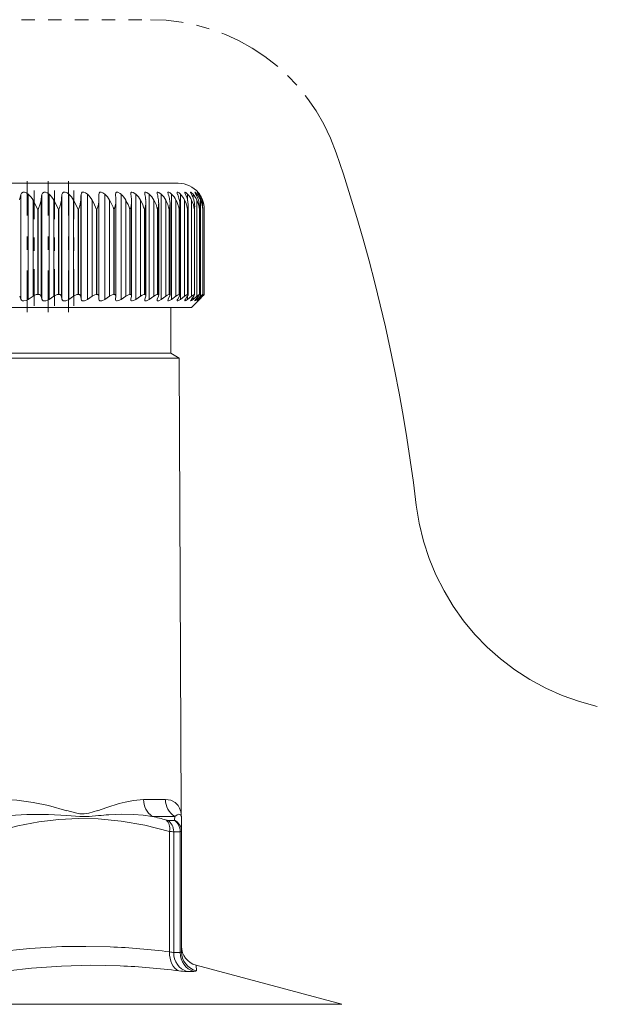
# Model space of a CAD drawing. Header units: centimetres. Extents: x -122 to 72759, y 3298 to 43172.
# Tile 242 of 243: x 31927 to 31931, y 17242 to 17249. Entities that reach past the tile are written whole.
import ezdxf

# ---------------------------------------------------------------- set-up
doc = ezdxf.new("R2010")
doc.units = ezdxf.units.CM
doc.header["$MEASUREMENT"] = 0
for name, pattern in [('DASHDOT', [25.4, 12.7, -6.35, 0, -6.35]), ('DASHSPACE', [30, 12, -18]), ('MITTE', [2, 1.25, -0.25, 0.25, -0.25])]:
    doc.linetypes.add(name, pattern=pattern)
doc.layers.get('0').update_dxf_attribs({"lineweight": 5})

# ---------------------------------------------------------------- blocks, each defined once
blk = doc.blocks.new('G$C87052DC9')
at = {"color": 7, "linetype": 'MITTE', "lineweight": 5, "ltscale": 0.164155}
blk.add_line((-35.22, 120.132), (-28.654, 120.132), dxfattribs=at)
at = {"color": 7, "lineweight": 13}
for p, q in [((-28.125, 117.004), (-40.39, 117.004)), ((-31.137, 116.791), (-31.137, 114.788)), ((-30.994, 116.795), (-30.994, 114.784)), ((-30.734, 116.791), (-30.734, 114.788)), ((-30.598, 116.795), (-30.598, 114.784)), ((-30.35, 116.791), (-30.35, 114.788)), ((-30.221, 116.795), (-30.221, 114.784)), ((-29.985, 116.791), (-29.985, 114.788)), ((-29.864, 116.795), (-29.864, 114.784)), ((-29.644, 116.69), (-29.643, 116.791)), ((-29.643, 116.791), (-29.643, 114.788)), ((-29.53, 116.795), (-29.53, 114.784)), ((-29.325, 116.791), (-29.325, 116.798)), ((-29.221, 116.795), (-29.221, 114.784)), ((-29.031, 116.791), (-29.032, 116.805)), ((-28.937, 116.795), (-28.937, 114.784)), ((-28.68, 116.795), (-28.68, 114.784)), ((-28.451, 116.795), (-28.451, 114.784)), ((-28.252, 116.795), (-28.252, 114.784)), ((-28.084, 116.795), (-28.084, 114.784)), ((-27.946, 116.795), (-27.946, 116.667)), ((-27.841, 116.795), (-27.841, 116.722)), ((-27.768, 116.795), (-27.768, 116.756)), ((-27.728, 116.795), (-27.728, 116.779)), ((-30.904, 116.682), (-30.904, 114.846)), ((-30.751, 116.69), (-30.751, 114.842)), ((-30.507, 116.682), (-30.507, 114.846)), ((-30.361, 116.69), (-30.361, 114.842)), ((-30.129, 116.682), (-30.129, 114.846)), ((-29.992, 116.69), (-29.992, 114.842)), ((-29.772, 116.682), (-29.772, 114.846)), ((-29.644, 116.69), (-29.644, 114.842)), ((-29.439, 116.682), (-29.439, 114.846)), ((-29.32, 116.676), (-29.32, 116.69)), ((-29.32, 114.848), (-29.32, 116.676)), ((-29.13, 116.682), (-29.13, 114.846)), ((-29.02, 114.853), (-29.02, 116.661)), ((-28.847, 116.682), (-28.847, 114.846)), ((-28.746, 114.858), (-28.746, 116.645)), ((-28.592, 116.682), (-28.592, 114.846)), ((-28.5, 114.863), (-28.5, 116.629)), ((-28.366, 116.682), (-28.366, 114.846)), ((-28.283, 114.867), (-28.283, 116.612)), ((-28.169, 116.682), (-28.169, 114.846)), ((-28.095, 114.87), (-28.095, 116.596)), ((-28.004, 116.682), (-28.004, 114.846)), ((-27.937, 114.873), (-27.937, 116.579)), ((-27.87, 116.682), (-27.87, 114.846)), ((-27.768, 116.682), (-27.768, 114.846)), ((-27.699, 116.682), (-27.699, 114.846)), ((-27.663, 116.682), (-27.663, 116.61)), ((-30.815, 114.879), (-30.815, 116.504)), ((-30.806, 116.504), (-30.815, 116.504)), ((-30.806, 114.879), (-30.806, 116.504)), ((-30.419, 114.879), (-30.419, 116.504)), ((-30.411, 116.504), (-30.419, 116.504)), ((-30.411, 114.879), (-30.411, 116.504)), ((-30.043, 114.879), (-30.043, 116.504)), ((-30.035, 116.504), (-30.043, 116.504)), ((-30.035, 114.879), (-30.035, 116.504)), ((-29.688, 114.879), (-29.688, 116.504)), ((-29.681, 116.504), (-29.688, 116.504)), ((-29.681, 114.879), (-29.681, 116.504)), ((-29.358, 114.879), (-29.358, 116.504)), ((-29.351, 116.504), (-29.358, 116.504)), ((-29.351, 114.879), (-29.351, 116.504)), ((-29.052, 114.879), (-29.052, 116.504)), ((-29.046, 116.504), (-29.052, 116.504)), ((-29.046, 114.879), (-29.046, 116.504)), ((-28.773, 114.879), (-28.773, 116.504)), ((-28.767, 116.504), (-28.773, 116.504)), ((-28.767, 114.879), (-28.767, 116.504)), ((-28.521, 114.879), (-28.521, 116.504)), ((-28.516, 116.504), (-28.521, 116.504)), ((-28.516, 114.879), (-28.516, 116.504)), ((-28.299, 114.879), (-28.299, 116.504)), ((-28.295, 116.504), (-28.299, 116.504)), ((-28.295, 114.879), (-28.295, 116.504)), ((-28.107, 114.879), (-28.107, 116.504)), ((-28.103, 116.504), (-28.107, 116.504)), ((-28.103, 114.879), (-28.103, 116.504)), ((-27.946, 114.879), (-27.946, 116.504)), ((-27.943, 116.504), (-27.946, 116.504)), ((-27.943, 114.879), (-27.943, 116.504)), ((-27.817, 114.879), (-27.817, 116.504)), ((-27.815, 116.504), (-27.817, 116.504)), ((-27.815, 114.879), (-27.815, 116.504)), ((-27.812, 114.875), (-27.812, 116.562)), ((-27.721, 114.879), (-27.721, 116.504)), ((-27.719, 116.504), (-27.721, 116.504)), ((-27.719, 114.879), (-27.719, 116.504)), ((-27.718, 114.877), (-27.718, 116.545)), ((-27.658, 114.879), (-27.658, 116.504)), ((-27.657, 116.504), (-27.658, 116.504)), ((-27.657, 116.504), (-27.656, 116.527)), ((-27.657, 114.879), (-27.657, 116.504)), ((-27.656, 114.878), (-27.656, 116.527)), ((-27.628, 114.879), (-27.628, 116.504)), ((-27.627, 116.504), (-27.628, 116.504)), ((-27.627, 116.504), (-27.627, 116.51)), ((-27.627, 114.878), (-27.627, 116.51)), ((-27.627, 114.879), (-27.627, 116.504)), ((-30.806, 114.879), (-30.815, 114.879)), ((-30.411, 114.879), (-30.419, 114.879)), ((-30.035, 114.879), (-30.043, 114.879)), ((-29.681, 114.879), (-29.688, 114.879)), ((-29.351, 114.879), (-29.358, 114.879)), ((-29.046, 114.879), (-29.052, 114.879)), ((-28.767, 114.879), (-28.773, 114.879)), ((-28.516, 114.879), (-28.521, 114.879)), ((-28.295, 114.879), (-28.299, 114.879)), ((-28.103, 114.879), (-28.107, 114.879)), ((-27.943, 114.879), (-27.946, 114.879)), ((-27.815, 114.879), (-27.817, 114.879)), ((-27.719, 114.879), (-27.721, 114.879)), ((-27.657, 114.879), (-27.658, 114.879)), ((-27.657, 114.879), (-27.656, 114.878)), ((-27.627, 114.879), (-27.628, 114.879)), ((-31.137, 114.788), (-31.159, 114.842)), ((-30.994, 114.784), (-30.904, 114.846)), ((-30.734, 114.788), (-30.751, 114.842)), ((-30.598, 114.784), (-30.507, 114.846)), ((-30.35, 114.788), (-30.361, 114.842)), ((-30.221, 114.784), (-30.129, 114.846)), ((-29.985, 114.788), (-29.992, 114.842)), ((-29.864, 114.784), (-29.772, 114.846)), ((-29.643, 114.788), (-29.644, 114.842)), ((-29.53, 114.784), (-29.439, 114.846)), ((-29.325, 114.788), (-29.32, 114.842)), ((-29.325, 114.783), (-29.325, 114.788)), ((-29.32, 114.848), (-29.32, 114.842)), ((-29.221, 114.784), (-29.13, 114.846)), ((-29.032, 114.777), (-29.031, 114.788)), ((-29.031, 114.788), (-29.021, 114.842)), ((-29.02, 114.853), (-29.021, 114.842)), ((-28.937, 114.784), (-28.847, 114.846)), ((-28.764, 114.788), (-28.749, 114.842)), ((-28.68, 114.784), (-28.592, 114.846)), ((-28.526, 114.788), (-28.505, 114.842)), ((-28.451, 114.784), (-28.366, 114.846)), ((-28.316, 114.788), (-28.29, 114.842)), ((-28.252, 114.784), (-28.169, 114.846)), ((-28.136, 114.788), (-28.105, 114.842)), ((-28.084, 114.784), (-28.004, 114.846)), ((-27.988, 114.788), (-27.952, 114.842)), ((-27.946, 114.851), (-27.946, 114.784)), ((-27.946, 114.784), (-27.87, 114.846)), ((-27.875, 114.629), (-27.739, 114.765)), ((-27.871, 114.788), (-27.83, 114.842)), ((-27.841, 114.784), (-27.768, 114.846)), ((-27.841, 114.828), (-27.841, 114.784)), ((-27.787, 114.788), (-27.741, 114.842)), ((-27.768, 114.784), (-27.699, 114.846)), ((-27.768, 114.81), (-27.768, 114.784)), ((-27.739, 114.765), (-27.716, 114.788)), ((-27.735, 114.788), (-27.685, 114.842)), ((-27.728, 114.784), (-27.663, 114.846)), ((-27.728, 114.796), (-27.728, 114.784)), ((-27.716, 114.788), (-27.662, 114.842)), ((-27.663, 114.867), (-27.663, 114.846)), ((-35.21, 114.629), (-27.875, 114.629)), ((-28.269, 113.754), (-28.269, 114.629)), ((-28.269, 113.754), (-38.409, 113.754)), ((-28.269, 113.754), (-28.107, 113.66)), ((-38.511, 113.66), (-29.521, 113.66)), ((-28.107, 113.66), (-29.521, 113.66)), ((-28.107, 113.66), (-28.069, 105.004)), ((-28.372, 105.219), (-28.789, 105.219)), ((-29.669, 105.004), (-29.492, 105.064)), ((-28.193, 104.896), (-28.622, 104.896)), ((-28.193, 104.896), (-28.196, 104.824)), ((-28.069, 104.944), (-28.069, 105.004)), ((-28.204, 104.819), (-28.327, 104.819)), ((-28.062, 104.856), (-28.062, 104.608)), ((-28.29, 102.305), (-28.29, 104.608)), ((-28.212, 102.293), (-28.212, 104.603)), ((-28.088, 104.603), (-28.212, 104.603)), ((-28.088, 102.293), (-28.088, 104.603)), ((-28.062, 102.305), (-28.062, 104.608)), ((-28.088, 102.293), (-28.212, 102.293)), ((-27.829, 101.931), (-27.958, 101.931)), ((-27.785, 102.048), (-27.779, 101.943)), ((-27.785, 102.048), (-24.999, 101.301)), ((-27.101, 101.301), (-44.001, 101.301)), ((-27.101, 101.301), (-24.999, 101.301))]:
    blk.add_line(p, q, dxfattribs=at)
at = {"color": 7, "linetype": 'DASHDOT', "lineweight": 13, "ltscale": 0.062742}
for p, q in [((-31.017, 114.537), (-31.017, 117.046)), ((-30.612, 114.537), (-30.612, 117.046))]:
    blk.add_line(p, q, dxfattribs=at)
at = {"color": 7, "linetype": 'DASHDOT', "lineweight": 13, "ltscale": 0.062741}
blk.add_line((-30.226, 114.537), (-30.226, 117.046), dxfattribs=at)
at = {"color": 7, "linetype": 'DASHDOT', "lineweight": 13, "ltscale": 0.055078}
for p, q in [((-30.882, 114.662), (-30.882, 116.865)), ((-30.493, 114.662), (-30.493, 116.865)), ((-30.124, 114.662), (-30.124, 116.865))]:
    blk.add_line(p, q, dxfattribs=at)
at = {"color": 7, "lineweight": 13}
for points in [[(-31.137, 116.791), (-31.124, 116.816), (-31.091, 116.833), (-31.065, 116.833), (-31.027, 116.819), (-30.994, 116.795)], [(-30.734, 116.791), (-30.723, 116.816), (-30.693, 116.833), (-30.668, 116.833), (-30.631, 116.819), (-30.598, 116.795)], [(-30.35, 116.791), (-30.341, 116.816), (-30.32, 116.832), (-30.289, 116.833), (-30.254, 116.819), (-30.221, 116.795)], [(-29.985, 116.791), (-29.979, 116.816), (-29.961, 116.832), (-29.931, 116.833), (-29.897, 116.819), (-29.864, 116.795)], [(-29.643, 116.791), (-29.639, 116.816), (-29.624, 116.831), (-29.601, 116.834), (-29.567, 116.822), (-29.53, 116.795)], [(-29.325, 116.798), (-29.323, 116.815), (-29.32, 116.822), (-29.304, 116.834), (-29.281, 116.832), (-29.235, 116.808), (-29.221, 116.795)], [(-29.032, 116.805), (-29.03, 116.82), (-29.027, 116.826), (-29.02, 116.832), (-29.011, 116.834), (-28.987, 116.829), (-28.937, 116.795)], [(-28.767, 116.812), (-28.765, 116.824), (-28.762, 116.829), (-28.756, 116.833), (-28.747, 116.834), (-28.726, 116.828), (-28.68, 116.795)], [(-28.53, 116.817), (-28.529, 116.827), (-28.527, 116.83), (-28.522, 116.833), (-28.515, 116.834), (-28.496, 116.829), (-28.451, 116.795)], [(-28.323, 116.822), (-28.322, 116.829), (-28.32, 116.832), (-28.315, 116.834), (-28.306, 116.833), (-28.283, 116.822), (-28.252, 116.795)], [(-28.147, 116.826), (-28.146, 116.83), (-28.144, 116.833), (-28.14, 116.834), (-28.132, 116.833), (-28.111, 116.82), (-28.084, 116.795)], [(-28.002, 116.829), (-28.002, 116.832), (-28.001, 116.833), (-27.999, 116.834), (-27.997, 116.834), (-27.993, 116.833), (-27.982, 116.828), (-27.946, 116.795)], [(-27.988, 116.791), (-28, 116.819), (-28.002, 116.829)], [(-27.89, 116.831), (-27.889, 116.833), (-27.888, 116.834), (-27.887, 116.834), (-27.885, 116.834), (-27.882, 116.832), (-27.87, 116.824), (-27.841, 116.795)], [(-27.871, 116.791), (-27.887, 116.822), (-27.889, 116.829), (-27.89, 116.831)], [(-27.81, 116.833), (-27.81, 116.834), (-27.809, 116.834), (-27.809, 116.834), (-27.809, 116.834), (-27.807, 116.834), (-27.803, 116.831), (-27.768, 116.795)], [(-27.787, 116.791), (-27.805, 116.822), (-27.81, 116.831), (-27.81, 116.833)], [(-27.735, 116.791), (-27.762, 116.831), (-27.763, 116.833), (-27.763, 116.834)], [(-27.763, 116.834), (-27.763, 116.834), (-27.763, 116.834), (-27.762, 116.834), (-27.761, 116.833), (-27.756, 116.829), (-27.728, 116.795)], [(-30.806, 116.504), (-30.763, 116.628), (-30.751, 116.69)], [(-30.815, 114.879), (-30.841, 114.875), (-30.904, 114.846)], [(-30.806, 114.879), (-30.782, 114.875), (-30.764, 114.864), (-30.751, 114.842)], [(-30.419, 114.879), (-30.445, 114.875), (-30.507, 114.846)], [(-30.411, 114.879), (-30.388, 114.875), (-30.372, 114.864), (-30.361, 114.842)], [(-30.043, 114.879), (-30.067, 114.875), (-30.129, 114.846)], [(-30.035, 114.879), (-30.014, 114.875), (-30, 114.864), (-29.992, 114.842)], [(-29.688, 114.879), (-29.72, 114.872), (-29.772, 114.846)], [(-29.681, 114.879), (-29.664, 114.875), (-29.649, 114.864), (-29.644, 114.842)], [(-29.358, 114.879), (-29.388, 114.872), (-29.439, 114.846)], [(-29.351, 114.879), (-29.336, 114.876), (-29.324, 114.866), (-29.32, 114.848)], [(-29.052, 114.879), (-29.08, 114.872), (-29.13, 114.846)], [(-29.046, 114.879), (-29.031, 114.875), (-29.022, 114.866), (-29.02, 114.853)], [(-28.773, 114.879), (-28.785, 114.877), (-28.815, 114.865), (-28.847, 114.846)], [(-28.521, 114.879), (-28.533, 114.877), (-28.56, 114.865), (-28.592, 114.846)], [(-28.299, 114.879), (-28.309, 114.877), (-28.335, 114.865), (-28.366, 114.846)], [(-28.107, 114.879), (-28.116, 114.877), (-28.14, 114.865), (-28.169, 114.846)], [(-27.946, 114.879), (-27.954, 114.877), (-27.976, 114.865), (-28.004, 114.846)], [(-27.937, 114.873), (-27.939, 114.865), (-27.952, 114.842)], [(-27.817, 114.879), (-27.824, 114.877), (-27.843, 114.865), (-27.87, 114.846)], [(-27.812, 114.875), (-27.812, 114.873), (-27.814, 114.868), (-27.83, 114.842)], [(-27.721, 114.879), (-27.722, 114.878), (-27.725, 114.877), (-27.738, 114.869), (-27.768, 114.846)], [(-27.718, 114.877), (-27.718, 114.876), (-27.719, 114.872), (-27.741, 114.842)], [(-27.658, 114.879), (-27.658, 114.878), (-27.661, 114.877), (-27.675, 114.867), (-27.699, 114.846)], [(-27.656, 114.878), (-27.656, 114.877), (-27.657, 114.875), (-27.666, 114.863), (-27.685, 114.842)], [(-30.994, 114.784), (-31.038, 114.762), (-31.083, 114.754), (-31.106, 114.758), (-31.124, 114.768), (-31.137, 114.788)], [(-30.598, 114.784), (-30.656, 114.757), (-30.686, 114.754), (-30.707, 114.758), (-30.723, 114.769), (-30.734, 114.788)], [(-30.221, 114.784), (-30.278, 114.757), (-30.307, 114.754), (-30.327, 114.758), (-30.341, 114.769), (-30.35, 114.788)], [(-29.864, 114.784), (-29.921, 114.757), (-29.948, 114.754), (-29.966, 114.758), (-29.979, 114.769), (-29.985, 114.788)], [(-29.53, 114.784), (-29.586, 114.757), (-29.612, 114.754), (-29.628, 114.758), (-29.639, 114.769), (-29.643, 114.788)], [(-29.221, 114.784), (-29.268, 114.759), (-29.295, 114.754), (-29.307, 114.755), (-29.318, 114.762), (-29.324, 114.774), (-29.325, 114.783)], [(-28.937, 114.784), (-28.984, 114.759), (-29.006, 114.754), (-29.022, 114.756), (-29.03, 114.765), (-29.032, 114.777)], [(-28.68, 114.784), (-28.732, 114.757), (-28.751, 114.754), (-28.759, 114.756), (-28.765, 114.763), (-28.767, 114.772)], [(-28.451, 114.784), (-28.497, 114.758), (-28.516, 114.754), (-28.525, 114.756), (-28.53, 114.762), (-28.53, 114.768)], [(-28.252, 114.784), (-28.294, 114.759), (-28.31, 114.754), (-28.318, 114.754), (-28.32, 114.756), (-28.323, 114.76), (-28.323, 114.764)], [(-28.084, 114.784), (-28.121, 114.76), (-28.135, 114.754), (-28.142, 114.754), (-28.145, 114.755), (-28.146, 114.758), (-28.147, 114.761)], [(-27.946, 114.784), (-27.983, 114.759), (-27.993, 114.754), (-27.996, 114.754), (-28, 114.754), (-28.001, 114.755), (-28.002, 114.758)], [(-27.89, 114.756), (-27.889, 114.758), (-27.888, 114.762), (-27.871, 114.788)], [(-27.841, 114.784), (-27.873, 114.76), (-27.885, 114.754), (-27.887, 114.754), (-27.888, 114.754), (-27.889, 114.754), (-27.889, 114.755), (-27.89, 114.756)], [(-27.81, 114.755), (-27.81, 114.756), (-27.808, 114.759), (-27.787, 114.788)], [(-27.768, 114.784), (-27.796, 114.761), (-27.806, 114.755), (-27.808, 114.754), (-27.809, 114.754), (-27.81, 114.754), (-27.81, 114.755)], [(-27.763, 114.754), (-27.763, 114.754), (-27.762, 114.756), (-27.735, 114.788)], [(-27.728, 114.784), (-27.754, 114.76), (-27.762, 114.754), (-27.763, 114.754), (-27.763, 114.754)], [(-31.545, 105.219), (-31.215, 105.204), (-30.902, 105.163), (-30.608, 105.101), (-30.255, 105.004)], [(-29.492, 105.064), (-29.256, 105.139), (-29.144, 105.169), (-28.982, 105.202), (-28.789, 105.219)], [(-28.372, 105.219), (-28.268, 105.204), (-28.187, 105.163), (-28.128, 105.101), (-28.101, 105.054), (-28.082, 105.004)], [(-31.459, 104.896), (-31.239, 104.919), (-31.023, 104.932), (-30.605, 104.932), (-30.258, 104.91)], [(-30.258, 104.91), (-30.011, 104.892), (-29.83, 104.895), (-29.651, 104.91)], [(-30.255, 105.005), (-30.09, 104.961), (-30.011, 104.947), (-29.923, 104.945), (-29.837, 104.957), (-29.669, 105.005)], [(-29.452, 104.926), (-29.213, 104.935), (-28.979, 104.932), (-28.799, 104.919), (-28.622, 104.896)], [(-28.193, 104.896), (-28.148, 104.925), (-28.113, 104.936), (-28.095, 104.934), (-28.082, 104.927), (-28.071, 104.91)], [(-28.29, 104.608), (-28.764, 104.727), (-29.216, 104.806), (-29.655, 104.848), (-30.033, 104.855), (-30.411, 104.836), (-30.796, 104.789), (-31.192, 104.714), (-31.606, 104.608)], [(-29.429, 102.4), (-29.893, 102.41), (-30.355, 102.404), (-30.966, 102.37), (-31.606, 102.305)], [(-29.24, 102.037), (-29.799, 102.048), (-30.359, 102.033), (-30.933, 101.992), (-31.383, 101.943)]]:
    blk.add_lwpolyline(points, dxfattribs=at)
at = {"color": 7, "linetype": 'MITTE', "lineweight": 5}
blk.add_arc((-28.654, 116.382), 3.75, 18.756, 90, dxfattribs=at)
at = {"color": 7, "linetype": 'DASHSPACE', "lineweight": 13}
for centre, radius, start, end in [((-56.63, 106.882), 33.295, 6.8432, 18.756), ((-19.104, 111.386), 4.5, 186.8432, 257.1057)]:
    blk.add_arc(centre, radius, start, end, dxfattribs=at)
at = {"color": 7, "lineweight": 13}
for centre, radius, start, end in [((-28.125, 116.504), 0.5, 39.4188, 90), ((-30.294, 116.551), 0.877, 164.1406, 170.9003), ((-31.316, 116.447), 0.474, 29.6815, 47.3041), ((-29.643, 116.555), 1.116, 167.8004, 173.0561), ((-30.918, 116.445), 0.475, 29.9517, 47.6149), ((-28.769, 116.558), 1.598, 171.6098, 175.2535), ((-30.54, 116.443), 0.475, 30.0934, 47.7771), ((-27.028, 116.559), 2.967, 175.5264, 177.4792), ((-30.184, 116.443), 0.475, 30.1068, 47.7924), ((-29.85, 116.444), 0.475, 29.9919, 47.6611), ((-33.122, 116.56), 3.804, 1.9616, 3.4833), ((-29.542, 116.446), 0.474, 29.7487, 47.3816), ((-30.817, 116.558), 1.801, 4.1922, 7.4193), ((-29.26, 116.45), 0.473, 29.3765, 46.951), ((-28.659, 116.814), 0.108, 181.4521, 192.5807), ((-29.945, 116.556), 1.204, 6.3979, 11.2598), ((-29.006, 116.454), 0.472, 28.8748, 46.3649), ((-28.423, 116.823), 0.107, 182.8906, 197.2078), ((-29.418, 116.552), 0.924, 8.5654, 14.9606), ((-28.781, 116.459), 0.471, 28.243, 45.617), ((-28.215, 116.832), 0.109, 185.1007, 201.8393), ((-29.043, 116.548), 0.766, 10.681, 18.485), ((-28.586, 116.465), 0.47, 27.4804, 44.6997), ((-28.033, 116.842), 0.116, 188.1444, 206.2507), ((-28.757, 116.543), 0.668, 12.7311, 21.8048), ((-28.424, 116.471), 0.47, 26.5866, 43.6041), ((-28.535, 116.537), 0.604, 14.7028, 24.9006), ((-28.294, 116.479), 0.47, 25.5617, 42.3196), ((-28.366, 116.53), 0.56, 16.5843, 27.7609), ((-28.198, 116.486), 0.473, 24.4063, 40.8347), ((-28.243, 116.523), 0.529, 18.3649, 30.3811), ((-28.138, 116.494), 0.477, 23.1221, 39.1371), ((-28.114, 116.513), 0.486, 34.9094, 39.3756), ((-28.162, 116.516), 0.508, 20.0358, 32.7623), ((-28.113, 116.502), 0.484, 21.712, 37.214), ((-28.121, 116.508), 0.494, 21.5898, 34.9096), ((-32.509, 115.76), 1.851, 23.6855, 29.8621), ((-31.845, 115.906), 1.546, 22.718, 30.0893), ((-31.275, 116.015), 1.325, 21.6375, 30.2017), ((-30.774, 116.099), 1.158, 20.4445, 30.1978), ((-30.328, 116.167), 1.028, 19.14, 30.0756), ((-29.871, 116.688), 0.552, 340.4424, 358.765), ((-29.93, 116.223), 0.922, 17.7254, 29.8332), ((-29.56, 116.67), 0.54, 342.1039, 359.0796), ((-29.407, 116.661), 0.387, 359.9572, 4.2536), ((-29.576, 116.27), 0.836, 16.2031, 29.4679), ((-29.276, 116.651), 0.53, 343.8315, 359.3368), ((-29.141, 116.646), 0.394, 359.9122, 6.458), ((-29.261, 116.311), 0.765, 14.5764, 28.9771), ((-29.021, 116.633), 0.521, 345.619, 359.5428), ((-28.903, 116.63), 0.402, 359.8633, 8.6075), ((-28.986, 116.347), 0.705, 12.8502, 28.3577), ((-28.796, 116.615), 0.513, 347.46, 359.7023), ((-28.694, 116.614), 0.411, 359.8183, 10.695), ((-28.749, 116.378), 0.655, 11.0307, 27.6065), ((-28.516, 116.597), 0.422, 359.7831, 12.7142), ((-28.601, 116.597), 0.507, 349.348, 359.8189), ((-28.55, 116.406), 0.612, 9.126, 26.7206), ((-28.37, 116.58), 0.433, 359.769, 14.6597), ((-28.439, 116.58), 0.501, 351.2759, 359.903), ((-28.389, 116.432), 0.576, 7.1459, 25.6972), ((-28.256, 116.563), 0.445, 359.7762, 16.5267), ((-28.265, 116.455), 0.546, 5.1022, 24.5342), ((-28.176, 116.546), 0.458, 359.8115, 18.3111), ((-28.178, 116.476), 0.521, 3.0086, 23.2304), ((-28.129, 116.528), 0.472, 359.8805, 20.0093), ((-28.128, 116.496), 0.501, 0.8802, 21.7863), ((-28.115, 116.51), 0.488, 359.986, 21.6186), ((-28.308, 116.562), 0.497, 353.2367, 359.9553), ((-28.211, 116.545), 0.494, 355.2231, 359.9841), ((-28.764, 114.86), 0.0182, 353.1706, 97.9189), ((-28.514, 114.864), 0.0142, 353.0887, 98.0141), ((-28.293, 114.868), 0.0107, 353.099, 98.0196), ((-28.16, 114.88), 0.0659, 325.7472, 351.4905), ((-28.102, 114.871), 0.00765, 353.2084, 97.9038), ((-27.942, 114.873), 0.0051, 353.2729, 97.8461), ((-27.815, 114.875), 0.00304, 353.2176, 97.9265), ((-27.719, 114.877), 0.00151, 353.1377, 97.9662), ((-27.231, 114.417), 0.608, 130.6707, 135.2355), ((-28.144, 115.342), 0.694, 313.9759, 318.0813), ((-28.71, 114.771), 0.0568, 162.724, 178.5038), ((-28.804, 114.86), 0.058, 342.907, 358.5904), ((-28.473, 114.765), 0.0578, 156.6867, 176.9129), ((-28.559, 114.866), 0.0589, 336.9386, 357.1009), ((-28.263, 114.758), 0.0603, 150.8858, 174.5033), ((-28.344, 114.872), 0.0613, 331.1369, 354.7724), ((-28.083, 114.751), 0.0653, 145.4707, 170.959), ((-28.92, 96.956), 7.988, 93.8225, 95.2537), ((-30.318, 97.969), 7.131, 74.0036, 76.2431), ((-28.512, 104.879), 0.448, 8.2603, 16.2878), ((-28.152, 104.876), 0.0885, 9.7263, 22.6167), ((-27.694, 104.944), 0.375, 180, 188.1096), ((-28.313, 104.856), 0.25, 0.0001, 8.1095), ((-28.321, 104.923), 0.104, 252.0377, 266.7635), ((-28.307, 104.607), 0.244, 0.2837, 62.9719), ((-28.197, 105.478), 0.876, 263.864, 268.9655), ((-30.008, 88.533), 13.879, 82.8885, 87.6075), ((-28.195, 102.646), 0.354, 254.4717, 267.2355), ((-27.689, 102.306), 0.374, 180.0845, 255.9841), ((-27.688, 102.41), 0.375, 180, 255.0001), ((-29.819, 88.386), 13.663, 82.8261, 87.5709), ((-27.926, 103.285), 1.355, 262.0823, 268.6217)]:
    blk.add_arc(centre, radius, start, end, dxfattribs=at)
for centre, major_axis, ratio, start_param, end_param in [((-35.367, 113.488), (-4.969, -3.368), 0.181355, 2.876909, 2.995787), ((-31.79, 115.587), (-1.756, -1.267), 0.307795, 2.701858, 2.902319), ((-30.848, 115.982), (-1.156, -0.87), 0.386716, 2.60854, 2.855577), ((-27.891, 114.867), (0.11, 0.113), 0.144338, 2.485867, 2.994985), ((-28.456, 105.221), (0, -0.375), 0.888138, 4.716752, 5.759587), ((-28.015, 105.221), (0, 0.375), 0.952978, 1.575167, 2.618001), ((-28.467, 104.608), (0.069, 0.24), 0.692761, 4.910179, 5.994443), ((-28.441, 104.603), (0, -0.25), 0.914547, 1.570796, 2.617994), ((-28.325, 104.892), (-0.129, 0.07), 0.158646, 2.858204, 3.221659), ((-28.321, 104.603), (0, -0.25), 0.932692, 1.570796, 2.617994), ((-28.449, 104.676), (-0.386, 0.068), 0.065144, 2.789575, 3.153154), ((-28.025, 102.305), (0.046, 0.372), 0.704434, 1.65744, 2.980993), ((-27.87, 102.293), (0, -0.375), 0.914547, 4.712389, 6.021386), ((-28.497, 102.502), (-0.434, 0.201), 0.133682, 2.860979, 3.203557), ((-27.738, 102.293), (0, -0.375), 0.932692, 4.712389, 6.021386), ((-28.64, 102.139), (-0.861, 0.197), 0.07652, 2.819245, 3.163031)]:
    blk.add_ellipse(centre, major_axis=major_axis, ratio=ratio, start_param=start_param, end_param=end_param, dxfattribs=at)

msp = doc.modelspace()

# ---------------------------------------------------------------- block references
at = {"xscale": 0.3907495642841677, "yscale": 0.3907495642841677, "zscale": 0.3907495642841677}
msp.add_blockref('G$C87052DC9', (31938.98374, 17202.36486), dxfattribs=at)

doc.saveas('drawing.dxf')
